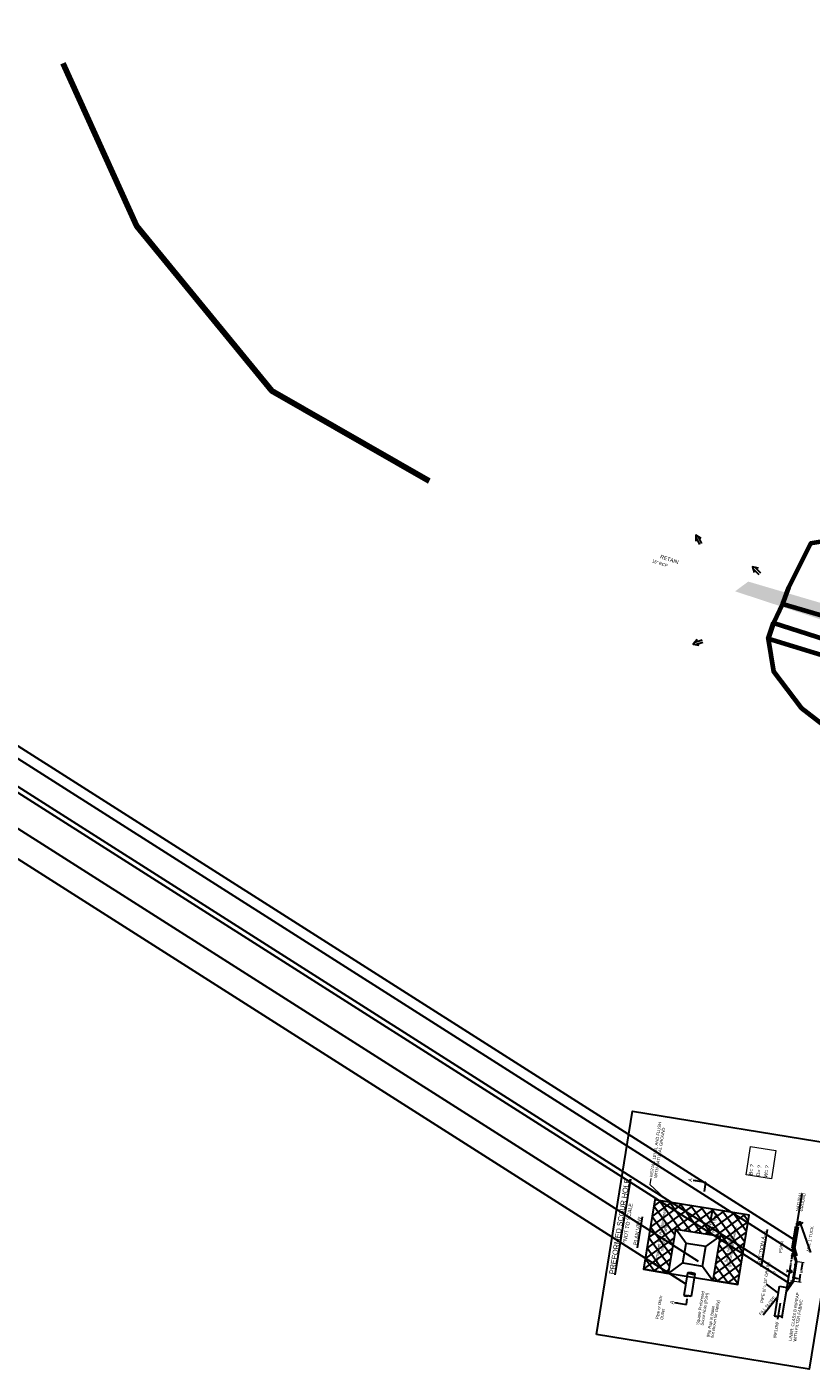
# Model space of a CAD drawing. Extents: x 1160061 to 2574774, y 200346 to 1150371.
# Tile 96 of 123: x 2481655 to 2482695, y 368280 to 370059. Entities that reach past the tile are written whole.
import ezdxf
from ezdxf.enums import TextEntityAlignment as Align

# ---------------------------------------------------------------- set-up
doc = ezdxf.new("R2010")
doc.units = 0
doc.header["$MEASUREMENT"] = 0
doc.linetypes.add('DGN Style 3', pattern=[41.014844, 29.296317, -11.718527])
doc.linetypes.add('ncmap Wat', pattern=[0.74, 0.6, -0.02, 0.02, -0.02, 0.02, -0.02, 0.02, -0.02])
for name, color, linetype, lineweight in [('Exist Plan Preparation Drainage Arrows Symbol CELL', 5, 'Continuous', 30), ('Exist Plan Preparation Watershed Blue', 5, 'Continuous', 30), ('Exist Structure Minor Pipes RCP 24 Inch Text', 30, 'Continuous', 13), ('Prop Drainage Structure Retain Label', 9, 'Continuous', 30), ('Prop Drainage Structure Scour Hole Detail CELL', 9, 'Continuous', 30), ('Typical Terminator CELL', 7, 'Continuous', 0)]:
    doc.layers.add(name, color=color, linetype=linetype, lineweight=lineweight)
doc.layers.add('Scratch_Level_3', color=1, linetype='Continuous', lineweight=0, plot=False)
doc.layers.add('Scratch_Level_6', color=30, linetype='Continuous', lineweight=0, plot=False)
doc.styles.add('Style-font001', font='font001.shx')
doc.styles.add('Style-GEOMETRICFUTURA_211_M_L', font='GEOMETRICFUTURA_211_M_L.shx')
doc.dimstyles.new('erosion_control', dxfattribs={"dimtxt": 4.99999, "dimasz": 9.99998, "dimexe": 2.499995, "dimexo": 2.499995, "dimgap": 2.499995, "dimtad": 0, "dimtih": 1, "dimtoh": 1, "dimzin": 3, "dimdsep": 46, "dimtxsty": 'Style-GEOMETRICFUTURA_211_M_L', "dimcen": 0.09, "dimaunit": 1, "dimadec": 4, "dimazin": 3, "dimtfac": 1, "dimtofl": 0, "dimtmove": 0, "dimatfit": 1, "dimfxl": 1, "dimtzin": 3, "dimlwd": 106, "dimarcsym": 0})

# ---------------------------------------------------------------- blocks, each defined once
blk = doc.blocks.new('EXIST PLAN PREPARATION DRAINAGE ARROWS SYMBOL_33')
at = {"layer": 'Exist Plan Preparation Drainage Arrows Symbol CELL'}
for p, q in [((-3.867991, 1.499997), (6.131989, 1.499997)), ((-3.867991, -1.499997), (6.131989, -1.499997))]:
    blk.add_line(p, q, dxfattribs=at)
at = {"layer": 'Exist Plan Preparation Drainage Arrows Symbol CELL', "flags": 128}
blk.add_lwpolyline([(0, 3.965233), (-6.867985, 0), (0, -3.965233)], dxfattribs=at)
blk = doc.blocks.new('TERMINATOR_0.5')
at = {"color": 1, "linetype": 'Continuous', "lineweight": 0}
blk.add_line((0, 0), (-0.992551, -0.12183), dxfattribs=at)
at = {"layer": 'Typical Terminator CELL', "color": 1, "linetype": 'Continuous', "lineweight": 0, "extrusion": (0, 0, -1)}
blk.add_solid([(1.016539, 0.122782), (0, 0), (0.866019, -0.106299), (0.961185, -0.373521)], dxfattribs=at)
blk = doc.blocks.new('EXIST PLAN PREPARATION DRAINAGE ARROWS SYMBOL_214')
at = {"layer": 'Exist Plan Preparation Drainage Arrows Symbol CELL'}
for p, q in [((-3.867991, 1.499997), (6.131989, 1.499997)), ((-3.867991, -1.499997), (6.131989, -1.499997))]:
    blk.add_line(p, q, dxfattribs=at)
at = {"layer": 'Exist Plan Preparation Drainage Arrows Symbol CELL', "flags": 128}
blk.add_lwpolyline([(0, 3.965233), (-6.867985, 0), (0, -3.965233)], dxfattribs=at)
blk = doc.blocks.new('EXIST PLAN PREPARATION DRAINAGE ARROWS SYMBOL_215')
at = {"layer": 'Exist Plan Preparation Drainage Arrows Symbol CELL'}
for p, q in [((-3.867991, 1.499997), (6.131989, 1.499997)), ((-3.867991, -1.499997), (6.131989, -1.499997))]:
    blk.add_line(p, q, dxfattribs=at)
at = {"layer": 'Exist Plan Preparation Drainage Arrows Symbol CELL', "flags": 128}
blk.add_lwpolyline([(0, 3.965233), (-6.867985, 0), (0, -3.965233)], dxfattribs=at)
blk = doc.blocks.new('PROP DRAINAGE STRUCTURE SCOUR HOLE DETAIL')
at = {"layer": 'Prop Drainage Structure Scour Hole Detail CELL'}
for p, q in [((122.151593, 250.795673), (163.931281, 250.795673)), ((95.437367, 204.558265), (95.437367, 238.233198)), ((95.437367, 238.233198), (95.437367, 204.558265)), ((95.437367, 238.233198), (129.1123, 204.558265)), ((95.437367, 224.091091), (109.553669, 238.207393)), ((95.437367, 209.948983), (123.669972, 238.181588)), ((104.188756, 204.558265), (137.786274, 238.155783)), ((109.605374, 238.207299), (143.254407, 204.558265)), ((118.330864, 204.558265), (151.902577, 238.129978)), ((123.773381, 238.181399), (188.662181, 173.292599)), ((132.472971, 204.558265), (166.018879, 238.104173)), ((137.941387, 238.1555), (188.662181, 187.434707)), ((146.615078, 204.558265), (180.135182, 238.078368)), ((152.109394, 238.1296), (188.662181, 201.576814)), ((154.987248, 198.788328), (188.662181, 232.46326)), ((166.277401, 238.103701), (188.662181, 215.718921)), ((180.445408, 238.077801), (188.662181, 229.861029)), ((95.437367, 224.091091), (114.970192, 204.558265)), ((154.987248, 184.64622), (188.662181, 218.321153)), ((95.437367, 209.948983), (100.828085, 204.558265)), ((154.987248, 170.504113), (188.662181, 204.179046)), ((69.862418, 179.658315), (100.237357, 179.658315)), ((112.049834, 187.945799), (138.374781, 187.945799)), ((154.987248, 192.825424), (188.662181, 159.150492)), ((154.987248, 156.362006), (188.662181, 190.036938)), ((154.987248, 178.683317), (188.662181, 145.008384)), ((58.649941, 174.670825), (66.251682, 174.689956)), ((100.237357, 169.908335), (69.862418, 169.908335)), ((124.175801, 111.408452), (188.662181, 175.894831)), ((138.317909, 111.408452), (188.662181, 161.752724)), ((154.987248, 164.54121), (188.662181, 130.866277)), ((210.069344, 175.051885), (222.562113, 175.083324)), ((95.437367, 111.408452), (95.437367, 145.120884)), ((95.437367, 145.120884), (95.437367, 111.408452)), ((95.437367, 144.837967), (95.720284, 145.120884)), ((95.437367, 125.096339), (115.461912, 145.120884)), ((95.437367, 139.238447), (101.319805, 145.120884)), ((95.891587, 111.408452), (129.604019, 145.120884)), ((103.697037, 145.120884), (137.409469, 111.408452)), ((110.033694, 111.408452), (143.746127, 145.120884)), ((117.839144, 145.120884), (151.551577, 111.408452)), ((131.981252, 145.120884), (165.693684, 111.408452)), ((146.123359, 145.120884), (179.835791, 111.408452)), ((152.460016, 111.408452), (188.662181, 147.610616)), ((154.987248, 150.399102), (188.662181, 116.72417)), ((95.437367, 139.238447), (123.267362, 111.408452)), ((95.437367, 125.096339), (109.125255, 111.408452)), ((166.602123, 111.408452), (188.662181, 133.468509)), ((180.744231, 111.408452), (188.662181, 119.326402)), ((61.416924, 72.049848), (88.256848, 56.647392)), ((123.629966, 84.546049), (173.819851, 84.546049)), ((62.344778, 56.647392), (102.070929, 56.647392)), ((102.070929, 56.647392), (102.070929, 46.92913)), ((102.070929, 46.92913), (62.591622, 46.92913)), ((144.928092, 41.741093), (144.952915, 41.765916))]:
    blk.add_line(p, q, dxfattribs=at)
at = {"layer": 'Prop Drainage Structure Scour Hole Detail CELL', "lineweight": 13}
for p, q in [((188.662181, 219.245711), (207.571069, 247.931877)), ((215.571053, 247.931877), (207.571069, 247.931877)), ((112.161538, 38.178971), (112.161538, 29.354342)), ((138.374781, 38.178971), (138.374781, 29.354342))]:
    blk.add_line(p, q, dxfattribs=at)
at = {"layer": 'Prop Drainage Structure Scour Hole Detail CELL', "lineweight": 30}
for p, q in [((62.344778, 56.178576), (63.023598, 57.90648)), ((62.591622, 47.353922), (61.912802, 45.81115))]:
    blk.add_line(p, q, dxfattribs=at)
at = {"layer": 'Prop Drainage Structure Scour Hole Detail CELL', "lineweight": 0}
for p, q in [((96.696231, 46.603874), (96.720671, 46.862242)), ((98.246247, 45.843558), (98.59068, 46.187991)), ((102.065178, 43.970291), (102.32508, 44.230193)), ((105.884109, 42.097024), (106.059481, 42.272395)), ((109.70304, 40.223756), (109.793881, 40.314597)), ((114.244086, 39.072604), (114.416582, 39.2451)), ((114.416582, 39.2451), (114.644447, 39.072604)), ((122.782384, 39.072604), (123.127236, 39.417457)), ((123.127236, 39.417457), (123.582783, 39.072604)), ((128.474582, 39.072604), (128.638239, 39.236261)), ((128.638239, 39.236261), (128.854428, 39.072604)), ((137.012879, 39.072604), (137.348893, 39.408618)), ((137.348893, 39.408618), (137.792763, 39.072604)), ((141.115311, 40.328937), (141.436846, 40.650472)), ((141.436846, 40.650472), (141.580115, 40.542016)), ((146.370556, 42.738083), (146.4131, 42.780627)), ((146.4131, 42.780627), (146.432057, 42.766277)), ((147.301401, 43.668928), (147.716166, 43.354947)), ((152.277655, 45.799083), (152.568108, 45.579208))]:
    blk.add_line(p, q, dxfattribs=at)
at = {"layer": 'Prop Drainage Structure Scour Hole Detail CELL', "linetype": 'ncmap Wat', "ltscale": 50}
blk.add_line((102.964562, 46.445079), (148.130278, 46.445079), dxfattribs=at)
at = {"layer": 'Prop Drainage Structure Scour Hole Detail CELL', "linetype": 'Continuous', "lineweight": 0}
for p, q in [((121.260821, 44.420083), (126.260811, 44.420083)), ((122.260819, 43.420085), (125.260813, 43.420085)), ((123.260817, 42.420087), (124.260815, 42.420087))]:
    blk.add_line(p, q, dxfattribs=at)
at = {"layer": 'Prop Drainage Structure Scour Hole Detail CELL', "linetype": 'DGN Style 3', "lineweight": 70}
for p, q in [((144.799652, 41.79453), (154.944232, 46.445079)), ((154.944232, 46.445079), (187.168605, 46.432307))]:
    blk.add_line(p, q, dxfattribs=at)
at = {"layer": 'Prop Drainage Structure Scour Hole Detail CELL', "flags": 128}
for points in [[(0, 286.124428), (299.9994, 286.124428), (299.9994, 0), (0, 0), (0, 286.124428)], [(95.437367, 204.558265), (154.987248, 204.558265), (154.987248, 145.120884), (95.437367, 145.120884), (95.437367, 111.408452), (188.662181, 111.408452), (188.662181, 238.062781), (95.437367, 238.233198), (95.437367, 145.120884)], [(95.437367, 111.408452), (188.662181, 111.408452), (188.662181, 160.945853), (188.662181, 219.245711)], [(95.437367, 204.558265), (112.049834, 187.945799), (112.124834, 161.658351), (95.437367, 145.120884)], [(138.374781, 161.733351), (138.337281, 188.020798), (154.987248, 204.558265)], [(112.124834, 161.658351), (138.374781, 161.733351), (154.987248, 145.120884)], [(96.336782, 46.780192), (112.049834, 39.072604), (138.374781, 39.072604), (154.944232, 46.668487), (228.222162, 46.668487)]]:
    blk.add_lwpolyline(points, dxfattribs=at)
at = {"layer": 'Prop Drainage Structure Scour Hole Detail CELL', "lineweight": 13, "flags": 128}
blk.add_lwpolyline([(240.974518, 124.102806), (278.786942, 124.102806), (278.786942, 90.14982), (240.974518, 90.14982), (240.974518, 124.102806)], dxfattribs=at)
at = {"layer": 'Prop Drainage Structure Scour Hole Detail CELL', "lineweight": 0, "flags": 128}
for points in [[(97.800532, 47.093044), (98.409484, 46.484091), (98.177216, 45.877419)], [(99.264282, 47.405896), (99.297786, 47.372392), (99.001685, 46.598996), (98.528808, 46.364767), (97.866519, 47.107147)], [(98.59068, 46.187991), (99.063557, 45.830019), (99.823881, 45.069695)], [(99.84843, 45.057653), (99.001685, 46.006795), (99.063557, 46.660868), (99.478981, 47.076292)], [(99.728221, 47.40717), (99.41711, 47.253068), (99.278129, 47.408855)], [(99.478981, 47.076292), (99.951858, 46.71832), (100.720835, 45.949343), (100.424735, 45.175946), (100.017996, 44.974477)], [(101.511886, 46.583632), (101.313036, 46.064247), (100.840159, 45.830019), (99.889986, 46.895096), (99.929629, 47.314178)], [(100.442021, 44.766484), (100.486606, 45.237818), (100.902031, 45.653242)], [(100.902031, 45.653242), (101.374908, 45.29527), (102.143885, 44.526293), (101.952227, 44.025696)], [(102.083164, 46.319867), (102.263209, 46.183571), (103.032186, 45.414594), (102.736085, 44.641198), (102.263209, 44.406969), (101.313036, 45.472047), (101.374908, 46.126119), (101.731173, 46.482385)], [(102.32508, 44.230193), (102.797957, 43.872221), (103.310979, 43.359199)], [(103.650014, 45.596435), (103.624387, 45.529499), (103.15151, 45.29527), (102.345511, 46.198738)], [(103.382968, 43.323887), (102.736085, 44.048997), (102.797957, 44.70307), (103.213382, 45.118494)], [(103.213382, 45.118494), (103.686258, 44.760522), (104.455235, 43.991545), (104.159135, 43.218148), (103.8802, 43.079984)], [(105.322282, 44.82433), (105.047436, 44.106449), (104.574559, 43.872221), (103.624387, 44.937298), (103.685201, 45.580189)], [(104.187811, 42.929094), (104.221007, 43.28002), (104.636431, 43.695444)], [(104.636431, 43.695444), (105.109308, 43.337472), (105.878285, 42.568495), (105.727239, 42.173972)], [(105.524732, 44.583746), (105.997609, 44.225773), (106.766586, 43.456796), (106.470486, 42.6834), (105.997609, 42.449171), (105.047436, 43.514249), (105.109308, 44.168321), (105.524732, 44.583746)], [(107.460409, 43.837133), (107.358787, 43.571701), (106.88591, 43.337472), (105.935737, 44.40255), (105.948294, 44.535294)], [(106.059481, 42.272395), (106.532357, 41.914423), (106.798077, 41.648703)], [(106.917506, 41.59012), (106.470486, 42.091199), (106.532357, 42.745272), (106.947782, 43.160696)], [(106.947782, 43.160696), (107.420658, 42.802724), (108.189636, 42.033747), (107.893535, 41.26035), (107.742403, 41.185491)], [(108.765363, 43.234622), (109.077937, 42.922048), (108.781836, 42.148651), (108.30896, 41.914423), (107.358787, 42.9795), (107.420658, 43.633573), (107.572476, 43.785391)], [(107.933601, 41.091704), (107.955407, 41.322222), (108.370831, 41.737646)], [(108.370831, 41.737646), (108.843708, 41.379674), (109.612685, 40.610697), (109.50225, 40.322248)], [(109.259132, 42.625948), (109.732009, 42.267975), (110.500986, 41.498998), (110.204886, 40.725602), (109.732009, 40.491373), (108.781836, 41.556451), (108.843708, 42.210523), (109.259132, 42.625948)], [(109.440183, 42.92305), (109.197261, 42.802724), (108.844592, 43.198041)], [(111.270805, 42.077831), (111.093187, 41.613903), (110.62031, 41.379674), (109.670137, 42.444752), (109.703865, 42.801305)], [(109.793881, 40.314597), (110.266758, 39.956625), (110.285176, 39.938207)], [(110.452044, 39.856354), (110.204886, 40.133401), (110.266758, 40.787474), (110.682182, 41.202898)], [(110.682182, 41.202898), (111.155059, 40.844926), (111.924036, 40.075949), (111.627935, 39.302552), (111.604607, 39.290997)], [(112.065825, 41.710762), (112.812337, 40.96425), (112.516237, 40.190853), (112.04336, 39.956625), (111.093187, 41.021702), (111.155059, 41.675775), (111.466678, 41.987394)], [(111.679391, 39.254314), (111.689807, 39.364424), (112.105232, 39.779848)], [(112.105232, 39.779848), (112.578108, 39.421876), (112.92738, 39.072604)], [(113.504587, 41.340477), (113.404538, 41.079155), (112.931661, 40.844926), (112.224658, 41.637427)], [(112.985533, 39.072604), (112.516237, 39.598653), (112.578108, 40.252725), (112.993533, 40.66815)], [(112.993533, 40.66815), (113.466409, 40.310177), (114.235386, 39.5412), (114.055981, 39.072604)], [(114.167134, 41.340476), (114.35471, 41.198479), (115.123688, 40.429501), (114.827587, 39.656105), (114.35471, 39.421876), (113.404538, 40.486954), (113.466409, 41.141026), (113.66586, 41.340476)], [(115.989316, 41.340475), (116.011989, 41.317803), (115.715888, 40.544406), (115.243012, 40.310177), (114.323866, 41.340476)], [(114.82841, 39.072604), (114.889459, 39.717977), (115.304883, 40.133401)], [(115.304883, 40.133401), (115.77776, 39.775429), (116.480585, 39.072604)], [(116.500595, 39.072604), (115.715888, 39.952205), (115.77776, 40.606278), (116.193184, 41.021702)], [(116.417984, 41.340475), (116.131313, 41.198479), (116.004636, 41.340475)], [(116.193184, 41.021702), (116.666061, 40.66373), (117.435038, 39.894753), (117.138938, 39.121357), (117.040513, 39.072604)], [(117.76592, 41.340474), (118.323339, 40.783054), (118.027239, 40.009658), (117.554362, 39.775429), (116.604189, 40.840506), (116.651484, 41.340474)], [(117.190345, 39.072604), (117.20081, 39.183228), (117.616234, 39.598653)], [(117.616234, 39.598653), (118.089111, 39.240681), (118.257187, 39.072604)], [(119.08496, 41.340473), (118.91554, 40.897959), (118.442663, 40.66373), (117.83893, 41.340474)], [(118.334888, 39.072604), (118.027239, 39.417457), (118.089111, 40.071529), (118.504535, 40.486954)], [(118.504535, 40.486954), (118.977412, 40.128982), (119.746389, 39.360005), (119.636356, 39.072604)], [(119.438783, 41.340472), (119.865713, 41.017283), (120.63469, 40.248306), (120.33859, 39.474909), (119.865713, 39.240681), (118.91554, 40.305758), (118.977412, 40.959831), (119.358054, 41.340473)], [(121.319127, 41.340471), (121.522991, 41.136607), (121.226891, 40.36321), (120.754014, 40.128982), (119.803841, 41.194059), (119.817691, 41.340472)], [(120.356553, 39.072604), (120.400461, 39.536781), (120.815886, 39.952205)], [(120.815886, 39.952205), (121.288762, 39.594233), (121.810392, 39.072604)], [(121.84995, 39.072604), (121.226891, 39.77101), (121.288762, 40.425082), (121.704187, 40.840506)], [(122.149251, 41.340471), (122.115192, 41.251511), (121.642315, 41.017283), (121.353994, 41.340471)], [(121.704187, 40.840506), (122.177064, 40.482534), (122.946041, 39.713557), (122.700647, 39.072604)], [(123.09573, 41.34047), (123.834342, 40.601858), (123.538241, 39.828462), (123.065365, 39.594233), (122.115192, 40.659311), (122.177064, 41.313383), (122.204151, 41.340471)], [(124.665333, 41.340469), (124.426543, 40.716763), (123.953666, 40.482534), (123.188288, 41.34047)], [(123.684242, 39.072604), (123.538241, 39.236261), (123.600113, 39.890334), (124.015538, 40.305758)], [(124.015538, 40.305758), (124.488414, 39.947786), (125.257391, 39.178809), (125.21673, 39.072604)], [(125.365011, 39.072604), (124.426543, 40.124562), (124.488414, 40.778635), (124.903839, 41.194059)], [(124.903839, 41.194059), (125.376715, 40.836087), (126.145692, 40.06711), (125.849592, 39.293713), (125.403202, 39.072604)], [(126.648937, 41.340468), (127.033994, 40.955411), (126.737893, 40.182015), (126.265016, 39.947786), (125.314844, 41.012863), (125.345833, 41.340468)], [(125.884695, 39.072604), (125.911464, 39.355585), (126.326888, 39.77101)], [(126.326888, 39.77101), (126.799765, 39.413038), (127.140198, 39.072604)], [(127.729624, 41.340467), (127.626194, 41.070316), (127.153318, 40.836087), (126.703352, 41.340468)], [(127.199304, 39.072604), (126.737893, 39.589814), (126.799765, 40.243886), (127.215189, 40.659311)], [(127.215189, 40.659311), (127.688066, 40.301339), (128.457043, 39.532362), (128.281022, 39.072604)], [(128.377127, 41.340466), (128.576367, 41.18964), (129.345344, 40.420663), (129.049244, 39.647266), (128.576367, 39.413038), (127.626194, 40.478115), (127.688066, 41.132187), (127.896345, 41.340467)], [(130.202144, 41.340465), (130.233645, 41.308964), (129.937545, 40.535567), (129.464668, 40.301339), (128.537646, 41.340466)], [(129.050903, 39.072604), (129.111116, 39.709138), (129.52654, 40.124562)], [(129.52654, 40.124562), (129.999417, 39.76659), (130.693403, 39.072604)], [(130.714366, 39.072604), (129.937545, 39.943367), (129.999417, 40.597439), (130.414841, 41.012863)], [(130.657465, 41.340465), (130.352969, 41.18964), (130.218416, 41.340465)], [(130.414841, 41.012863), (130.887718, 40.654891), (131.656695, 39.885914), (131.360595, 39.112518), (131.280014, 39.072604)], [(131.978747, 41.340464), (132.544996, 40.774215), (132.248896, 40.000819), (131.776019, 39.76659), (130.825846, 40.831668), (130.873976, 41.340465)], [(131.412838, 39.072604), (131.422466, 39.174389), (131.837891, 39.589814)], [(131.837891, 39.589814), (132.310767, 39.231842), (132.470005, 39.072604)], [(133.309997, 41.340463), (133.137197, 40.88912), (132.66432, 40.654891), (132.05271, 41.340464)], [(132.548659, 39.072604), (132.248896, 39.408618), (132.310767, 40.062691), (132.726192, 40.478115)], [(132.726192, 40.478115), (133.199068, 40.120143), (133.968046, 39.351166), (133.861396, 39.072604)], [(133.648777, 41.340463), (134.08737, 41.008444), (134.856347, 40.239467), (134.560246, 39.46607), (134.08737, 39.231842), (133.137197, 40.296919), (133.199068, 40.950992), (133.58854, 41.340463)], [(135.531954, 41.340462), (135.744648, 41.127768), (135.448547, 40.354372), (134.975671, 40.120143), (134.025498, 41.18522), (134.040183, 41.340463)], [(134.579046, 39.072604), (134.622118, 39.527942), (135.037542, 39.943367)], [(135.037542, 39.943367), (135.510419, 39.585394), (136.023209, 39.072604)], [(136.063721, 39.072604), (135.448547, 39.762171), (135.510419, 40.416243), (135.925844, 40.831668)], [(136.374288, 41.340461), (136.336849, 41.242673), (135.863972, 41.008444), (135.567774, 41.340462)], [(135.925844, 40.831668), (136.39872, 40.473696), (137.167697, 39.704718), (136.925688, 39.072604)], [(137.308558, 41.34046), (138.055998, 40.59302), (137.759898, 39.819623), (137.287021, 39.585394), (136.336849, 40.650472), (136.39872, 41.304544), (136.434637, 41.340461)], [(138.545001, 41.88062), (138.9443, 41.481321), (138.648199, 40.707924), (138.175323, 40.473696), (137.38002, 41.365174)], [(137.898014, 39.072604), (137.759898, 39.227422), (137.82177, 39.881495), (138.237194, 40.296919)], [(138.237194, 40.296919), (138.710071, 39.938947), (139.198705, 39.450313)], [(139.776657, 42.425566), (139.832601, 42.369622), (139.5365, 41.596225), (139.063624, 41.361997), (138.585117, 41.898369)], [(139.229307, 39.464342), (138.648199, 40.115723), (138.710071, 40.769796), (139.125495, 41.18522)], [(139.125495, 41.18522), (139.598372, 40.827248), (140.367349, 40.058271), (140.333813, 39.970677)], [(140.422213, 40.011202), (139.5365, 41.004025), (139.598372, 41.658097), (140.013796, 42.073521)], [(140.529808, 42.758798), (140.424801, 42.484526), (139.951925, 42.250298), (139.790214, 42.431564)], [(140.013796, 42.073521), (140.486673, 41.715549), (141.25565, 40.946572), (140.998721, 40.275489)], [(140.934033, 42.937647), (141.374974, 42.60385), (142.143951, 41.834873), (141.847851, 41.061477), (141.374974, 40.827248), (140.424801, 41.892326), (140.486673, 42.546398), (140.833395, 42.89312)], [(142.235247, 43.513369), (142.263275, 43.492152), (143.032253, 42.723175), (142.736152, 41.949778), (142.263275, 41.715549), (141.313103, 42.780627), (141.345163, 43.119552)], [(141.86718, 40.673614), (141.909723, 41.123349), (142.325147, 41.538773)], [(143.471625, 44.060404), (143.920554, 43.611476), (143.624453, 42.838079), (143.151577, 42.60385), (142.310483, 43.546657)], [(142.325147, 41.538773), (142.798024, 41.180801), (142.853195, 41.12563)], [(142.916987, 41.154874), (142.736152, 41.357577), (142.798024, 42.01165), (143.213448, 42.427074)], [(143.213448, 42.427074), (143.686325, 42.069102), (144.071358, 41.684069)], [(144.703281, 44.605351), (144.808855, 44.499777), (144.512754, 43.72638), (144.039878, 43.492152), (143.51558, 44.079853)], [(144.109893, 41.701734), (143.624453, 42.245878), (143.686325, 42.899951), (144.101749, 43.315375)], [(144.101749, 43.315375), (144.574626, 42.957403), (145.289522, 42.242508)], [(145.302799, 42.248594), (144.512754, 43.13418), (144.574626, 43.788252), (144.99005, 44.203676)], [(145.53906, 44.975141), (145.401055, 44.614681), (144.928179, 44.380453), (144.720677, 44.613048)], [(144.99005, 44.203676), (145.462927, 43.845704), (146.231904, 43.076727), (146.045137, 42.588902)], [(145.878352, 45.091978), (146.351228, 44.734005), (147.120205, 43.965028), (146.824105, 43.191632), (146.351228, 42.957403), (145.401055, 44.022481), (145.462927, 44.676553), (145.878352, 45.091978)], [(147.151817, 45.688705), (147.239529, 45.622307), (148.008507, 44.853329), (147.712406, 44.079933), (147.239529, 43.845704), (146.289357, 44.910782), (146.328485, 45.324422)], [(146.858375, 42.961712), (146.885977, 43.253504), (147.301401, 43.668928)], [(148.398249, 46.240189), (148.896808, 45.741631), (148.600707, 44.968234), (148.127831, 44.734005), (147.240946, 45.728141)], [(147.797573, 43.392266), (147.712406, 43.487732), (147.774278, 44.141805), (148.189702, 44.557229)], [(148.189702, 44.557229), (148.662579, 44.199257), (148.944012, 43.917824)], [(149.629905, 46.785135), (149.785109, 46.629932), (149.489008, 45.856535), (149.016132, 45.622307), (148.446043, 46.261336)], [(148.990479, 43.939126), (148.600707, 44.376033), (148.662579, 45.030106), (149.078003, 45.44553)], [(149.078003, 45.44553), (149.55088, 45.087558), (150.162175, 44.476263)], [(150.183385, 44.485987), (149.489008, 45.264334), (149.55088, 45.918407), (149.966305, 46.333831)], [(150.548312, 47.191484), (150.37731, 46.744836), (149.904433, 46.510608), (149.65114, 46.794531)], [(149.966305, 46.333831), (150.439181, 45.975859), (151.208158, 45.206882), (151.091553, 44.902315)], [(150.854606, 47.222132), (151.327482, 46.86416), (152.096459, 46.095183), (151.800359, 45.321787), (151.327482, 45.087558), (150.37731, 46.152636), (150.439181, 46.806708), (150.854606, 47.222132)], [(152.068387, 47.864042), (152.215783, 47.752461), (152.984761, 46.983484), (152.68866, 46.210088), (152.215783, 45.975859), (151.265611, 47.040937), (151.311806, 47.529293)], [(151.849569, 45.24981), (151.862231, 45.383658), (152.277655, 45.799083)], [(153.719189, 47.469879), (153.576961, 47.098389), (153.104085, 46.86416), (152.17141, 47.909624)], [(152.6903, 45.635224), (152.750532, 46.27196), (153.165956, 46.687384)], [(153.165956, 46.687384), (153.638833, 46.329412), (153.816665, 46.15158)], [(153.871065, 46.176519), (153.576961, 46.506188), (153.638833, 47.160261), (153.857785, 47.379213)]]:
    blk.add_lwpolyline(points, dxfattribs=at)
at = {"layer": 'Prop Drainage Structure Scour Hole Detail CELL', "linetype": 'DGN Style 3', "lineweight": 70, "extrusion": (0, 0, -1)}
blk.add_arc((-184.652461, 42.93236), 4.310523, 125.712693, 214.166813, dxfattribs=at)
at = {"layer": 'Prop Drainage Structure Scour Hole Detail CELL'}
for centre, major_axis in [((73.482949, 177.232203), (0, 5.944077)), ((66.257579, 172.346897), (0, -5.944077)), ((66.060823, 54.387328), (0, 5.90204)), ((58.886556, 49.536608), (0, -5.90204))]:
    blk.add_ellipse(centre, major_axis=major_axis, ratio=0.6666666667, start_param=1.1473249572, end_param=1.9942766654, dxfattribs=at)
at = {"layer": 'Prop Drainage Structure Scour Hole Detail CELL', "extrusion": (0, 0, -1)}
blk.add_ellipse((66.257582, 177.232202), major_axis=(0, 5.944077), ratio=0.6666666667, start_param=1.1473249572, end_param=1.9942766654, dxfattribs=at)
at = {"layer": 'Prop Drainage Structure Scour Hole Detail CELL'}
blk.add_ellipse((100.237357, 174.783325), major_axis=(0, -4.87499), ratio=0.2215952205, dxfattribs=at)
at = {"layer": 'Prop Drainage Structure Scour Hole Detail CELL', "extrusion": (0, 0, -1)}
blk.add_solid([(-191.671016, 222.0245), (-188.662181, 219.245711), (-190.58296, 222.159673), (-190.015489, 223.14222)], dxfattribs=at)
at = {"layer": 'Prop Drainage Structure Scour Hole Detail CELL', "linetype": 'Continuous', "lineweight": 0, "extrusion": (0, 0, -1)}
blk.add_solid([(-121.335821, 50.78257), (-126.335811, 50.78257), (-123.835816, 46.445079)], dxfattribs=at)
at = {"layer": 'Prop Drainage Structure Scour Hole Detail CELL', "lineweight": 13, "xscale": 3.999992, "yscale": 3.999992, "zscale": 3.999992, "rotation": 90}
blk.add_blockref('TERMINATOR_0.5', (116.171503, 41.337745), dxfattribs=at)
at = {"layer": 'Prop Drainage Structure Scour Hole Detail CELL', "style": 'Style-GEOMETRICFUTURA_211_M_L'}
for s, height, rotation, p in [('%%uPREFORMED SCOUR HOLE%%U', 6.999986, 0.000011, (146.401806, 278.961391)), ('Permanent Soil Reinforcement ', 3.999992, 0.000011, (143.482293, 223.281686)), ('matting (PSRM) ', 3.999992, 0.000011, (143.328983, 218.181692)), ('A', 4.99999, 0.000011, (58.100802, 194.095337)), ('A', 4.99999, 0.000011, (222.275474, 195.970333)), ('grasses at installation.', 3.999992, 359.999958, (144.05844, 127.094346)), ('Seed with native ', 3.999992, 359.999958, (142.886807, 131.594343)), ('FILL SLOPE', 3.999992, 329.144742, (74.085154, 68.525817)), ('PIPE (d = 15" OR 18")', 3.999992, 0.000008, (104.096168, 76.266084)), ('INFLOW', 3.999992, 0.000008, (44.111151, 52.000797))]:
    blk.add_text(s, height=height, rotation=rotation, dxfattribs=at).set_placement(p, align=Align.MIDDLE_CENTER)
for s, height, p in [('*NOT TO SCALE', 4.99999, (125.849748, 268.712179)), ('PLAN VIEW', 4.99999, (125.549807, 254.322728)), ("(4'min typ.)", 3.999992, (157.087244, 156.081812)), ('SECTION A-A', 4.99999, (127.00134, 88.073105))]:
    blk.add_text(s, height=height, rotation=0.000006, dxfattribs=at).set_placement(p, align=Align.MIDDLE_LEFT)
blk.add_text('W ', height=3.999992, rotation=359.967003, dxfattribs=at).set_placement((170.405377, 158.844752), align=Align.CENTER)
for rotation, p in [(333.964292, (106.57633, 45.104629)), (26.035994, (140.832273, 43.652475))]:
    blk.add_text('2:1', height=3.2984, rotation=rotation, dxfattribs=at).set_placement(p)
blk.add_text('B', height=3.999992, rotation=359.9997, dxfattribs=at).set_placement((125.734232, 33.01757), align=Align.TOP_CENTER)
at = {"layer": 'Prop Drainage Structure Scour Hole Detail CELL', "lineweight": 13, "char_height": 3.999992, "style": 'Style-GEOMETRICFUTURA_211_M_L'}
for s, insert, attachment_point, line_spacing_factor in [('INSTALL LEVEL AND FLUSH\\PWITH NATURAL GROUND', (217.589231, 250.005207), 1, 0.9), ('Square Preformed\\PScour Hole (PSH)', (34.338323, 157.845859), 1, 0.900001), ("MIN. 1' TUCK", (153.635857, 26.643825), 4, 0.900001)]:
    blk.add_mtext(s, dxfattribs=dict(at, insert=insert, attachment_point=attachment_point, line_spacing_factor=line_spacing_factor))
at = {"layer": 'Prop Drainage Structure Scour Hole Detail CELL', "style": 'Style-GEOMETRICFUTURA_211_M_L'}
for s, insert, char_height, attachment_point, line_spacing_factor in [('Pipe or Ditch\\POutlet', (33.145825, 212.03325), 3.999992, 1, 0.900001), ('(Rip Rap in basin\\Pnot shown for clarity)', (20.155302, 136.02203), 3.999992, 4, 0.78), ('B= ?\\PD= ?\\PW= ?', (241.38595, 95.691033), 4.99999, 7, 1.2), ('D', (116.789121, 66.794721), 3.999992, 4, 0.900001), ('PSRM', (161.661099, 62.663537), 3.999992, 6, 0.900001), ('LINER: CLASS B RIPRAP\\PWITH FILTER FABRIC', (32.921864, 33.141605), 3.999992, 1, 0.900001)]:
    blk.add_mtext(s, dxfattribs=dict(at, insert=insert, char_height=char_height, attachment_point=attachment_point, line_spacing_factor=line_spacing_factor))
at = {"layer": 'Prop Drainage Structure Scour Hole Detail CELL', "insert": (216.986889, 41.994039), "char_height": 3.999992, "attachment_point": 8, "rotation": 0.139973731, "line_spacing_factor": 0.78, "style": 'Style-GEOMETRICFUTURA_211_M_L'}
blk.add_mtext('NATURAL\\PGROUND', dxfattribs=at)
at = {"layer": 'Prop Drainage Structure Scour Hole Detail CELL', "lineweight": 13, "annotation_type": 0, "has_hookline": 1, "hookline_direction": 1, "horizontal_direction": (0.160147, 0.987093, 0)}
for points, text_width in [([(148.543029, 41.906318), (574865.250415, 1339925.777013)], 36.375685), ([(107.358259, 42.535433), (574927.015532, 1339896.744006)], 61.936846), ([(165.787546, 46.508689), (574861.7786, 1339889.752708)], 17.053299), ([(116.167115, 46.576125), (574887.486302, 1339875.985101)], 7.606045), ([(117.374823, 167.995839), (574899.508765, 1339774.464058)], 48.18051), ([(85.237387, 180.033314), (574895.006536, 1339718.847286)], 35.884777)]:
    blk.add_leader(points, dimstyle='erosion_control', override={"dimtxt": 3.999992, "dimasz": 3.999992, "dimgap": 1.999996, "dimldrblk": 'TERMINATOR_0.5', "dimlwd": -2}, dxfattribs=dict(at, text_width=text_width))
at = {"layer": 'Prop Drainage Structure Scour Hole Detail CELL'}
for points in [[(58.537441, 190.495794), (58.649941, 174.670825)], [(222.449613, 192.03329), (222.562113, 175.083324)], [(80.124567, 52.402036), (58.45951, 52.329663)]]:
    blk.add_leader(points, dimstyle='erosion_control', override={"dimtxt": 3.999992, "dimasz": 3.999992, "dimgap": 1.999996, "dimldrblk": 'TERMINATOR_0.5', "dimlwd": -2}, dxfattribs=at)
at = {"layer": 'Prop Drainage Structure Scour Hole Detail CELL', "lineweight": 13}
for points in [[(154.987248, 160.945853), (166.874724, 160.945853)], [(188.662181, 160.945853), (174.14971, 160.945853)], [(92.70626, 56.650044), (102.107437, 74.298881)], [(116.171503, 41.337745), (116.171503, 33.787231)], [(187.908253, 42.55366), (153.065032, 23.125442)], [(112.161538, 31.588426), (122.252147, 31.588426)], [(138.374781, 31.588426), (127.576712, 31.588426)]]:
    blk.add_leader(points, dimstyle='erosion_control', override={"dimtxt": 3.999992, "dimasz": 3.999992, "dimgap": 1.999996, "dimldrblk": 'TERMINATOR_0.5', "dimlwd": -2}, dxfattribs=at)

msp = doc.modelspace()

# ---------------------------------------------------------------- hatches: boundary and pattern name
at = {"layer": 'Scratch_Level_6'}
msp.add_hatch(color=256, dxfattribs=at).paths.add_polyline_path([(2483435.6, 369037.3), (2483365.2, 369062.3), (2483237.1, 369103.6), (2482987, 369185.9), (2482927.7, 369205.4), (2482786.9, 369248.7), (2482743.2, 369262.1), (2482594.4, 369311), (2482611.9, 369323.9), (2482730.7, 369288.9), (2482751.7, 369277.3), (2482878.3, 369241.5), (2482887.7, 369244.7), (2483020.6, 369207.6), (2483090.1, 369184.2), (2483246.2, 369131.5), (2483300.5, 369117.4), (2483325.7, 369114.3), (2483344, 369127), (2483357, 369164), (2483392.6, 369245.1), (2483433.9, 369332.6), (2483462.4, 369405.1), (2483476.5, 369450.6), (2483485.5, 369492.7), (2483504.1, 369539.4), (2483510.9, 369635.1), (2483526.9, 369675.5), (2483536.4, 369686.5), (2483534.4, 369659.3), (2483527.1, 369577.3), (2483517.7, 369468.7), (2483508.8, 369349.3), (2483507.6, 369333.3), (2483502.4, 369319.1), (2483507.2, 369331), (2483502.4, 369319.1), (2483489.8, 369287.4), (2483473.5, 369244.3), (2483465, 369221.6), (2483441.3, 369167.8), (2483431.6, 369145.7), (2483426.1, 369132.2), (2483415.6, 369105.4), (2483416, 369093.7), (2483417, 369083.1), (2483425.2, 369071.8), (2483430.6, 369060.9)])

# ---------------------------------------------------------------- linework, layer by layer
at = {"layer": 'Exist Plan Preparation Watershed Blue', "color": 5, "linetype": 'Continuous', "lineweight": 70, "flags": 128}
msp.add_lwpolyline([(2482750.4, 369383.8), (2482694.3, 369374.4), (2482665.4, 369316.1), (2482657.4, 369294.6), (2482645.4, 369269.4), (2482638.5, 369248), (2482645.3, 369204.9), (2482681.7, 369157.1), (2482794.5, 369070)], dxfattribs=at)
for points in [[(2482750.4, 369383.8), (2482694.3, 369374.4), (2482665.4, 369316.1), (2482657.4, 369294.6), (2482716.1, 369277.1), (2482809.7, 369250.8), (2482845.2, 369240.6), (2482846, 369240.4), (2482873.5, 369293.1), (2482869.9, 369361.7), (2482750.4, 369383.8)], [(2482645.4, 369269.4), (2482736.6, 369239.9), (2482732, 369219.4), (2482638.5, 369248), (2482645.4, 369269.4)], [(2482638.5, 369248), (2482645.3, 369204.9), (2482681.7, 369157.1), (2482794.5, 369070), (2482860, 369101.6), (2482849.2, 369179.8), (2482732, 369219.4), (2482638.5, 369248)]]:
    msp.add_lwpolyline(points, close=True, dxfattribs=at)
at = {"layer": 'Scratch_Level_3', "lineweight": 100, "flags": 128}
msp.add_lwpolyline([(2481702.9, 370011.1), (2481800.5, 369795.5), (2481979.4, 369577), (2482188.5, 369457.5)], dxfattribs=at)

# ---------------------------------------------------------------- block references
at = {"layer": 'Exist Plan Preparation Drainage Arrows Symbol CELL'}
for name, p, rotation in [('EXIST PLAN PREPARATION DRAINAGE ARROWS SYMBOL_214', (2482545.7, 369379.2), 297.525124), ('EXIST PLAN PREPARATION DRAINAGE ARROWS SYMBOL_33', (2482622.6, 369338.8), 315.928387), ('EXIST PLAN PREPARATION DRAINAGE ARROWS SYMBOL_215', (2482545.2, 369243.2), 18.273309)]:
    msp.add_blockref(name, p, dxfattribs=dict(at, rotation=rotation))
at = {"layer": 'Prop Drainage Structure Scour Hole Detail CELL', "rotation": 80.78459}
msp.add_blockref('PROP DRAINAGE STRUCTURE SCOUR HOLE DETAIL', (2482692.9, 368279.9), dxfattribs=at)

# ---------------------------------------------------------------- texts
at = {"layer": 'Exist Structure Minor Pipes RCP 24 Inch Text', "style": 'Style-font001'}
msp.add_text('15" RCP', height=4, rotation=341.6804, dxfattribs=at).set_placement((2482494, 369346.3), align=Align.CENTER)
at = {"layer": 'Prop Drainage Structure Retain Label', "style": 'Style-GEOMETRICFUTURA_211_M_L'}
msp.add_text('RETAIN', height=5, rotation=341.6804, dxfattribs=at).set_placement((2482508.1, 369355.7), align=Align.TOP_CENTER)

doc.saveas('drawing.dxf')
